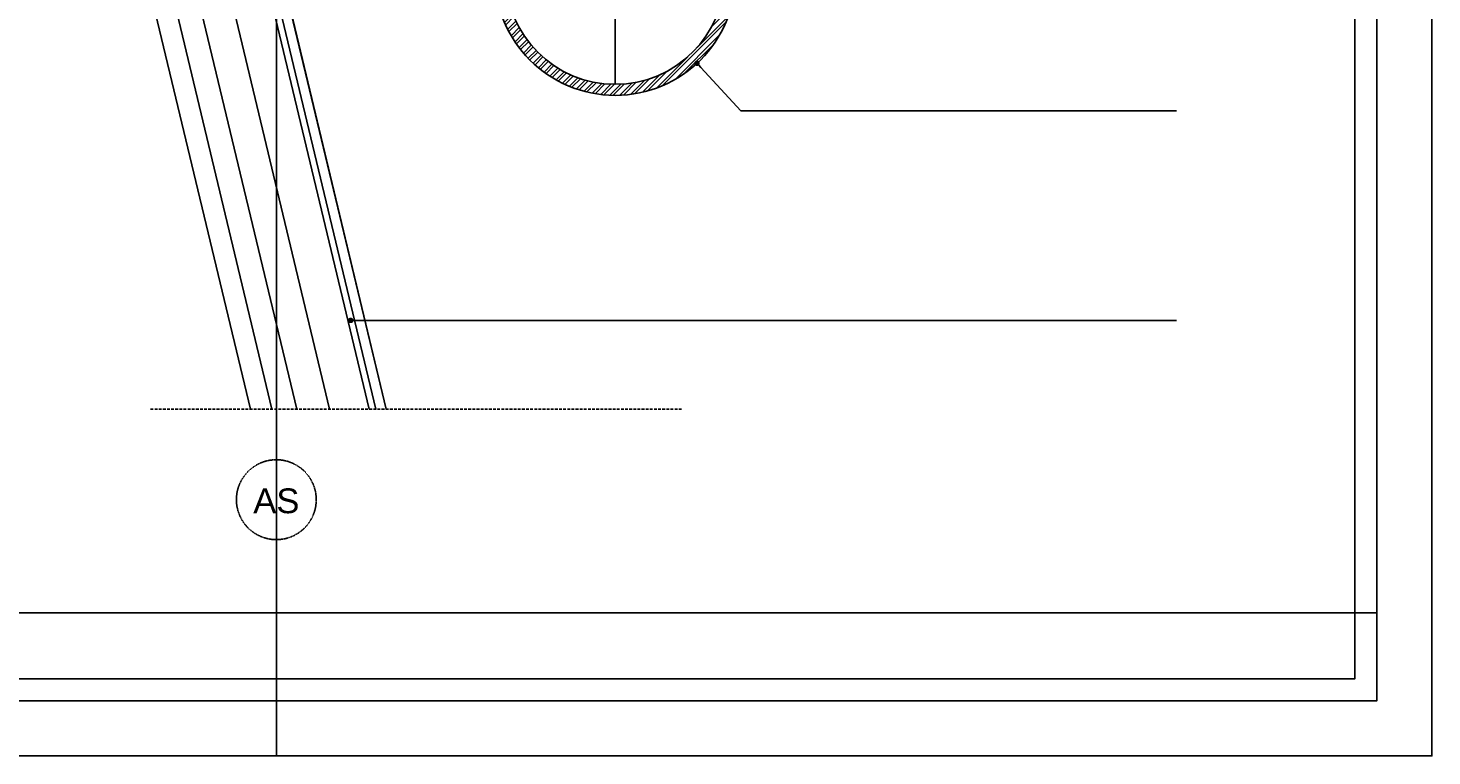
# Model space of a CAD drawing. Header units: metres. Extents: x 135527 to 1530300, y -118103 to -69281.
# Tile 10 of 89: x 151537 to 152813, y -107312 to -106651. Entities that reach past the tile are written whole.
import ezdxf
from ezdxf.enums import TextEntityAlignment as Align

# ---------------------------------------------------------------- set-up
doc = ezdxf.new("R2010")
doc.units = ezdxf.units.M
doc.header["$LTSCALE"] = 0.1
doc.linetypes.add('DASHDOT2', pattern=[12.7, 6.35, -3.175, 0, -3.175])
doc.linetypes.add('HIDDEN', pattern=[0.375, 0.25, -0.125])
doc.layers.get('DEFPOINTS').update_dxf_attribs({"color": 6})
for name, color, linetype in [('0S-aanzicht', 7, 'Continuous'), ('0S-glas', 4, 'Continuous'), ('_01-STRAMIENEN', 8, 'DASHDOT2'), ('_01_Afbreeklijnen', 2, 'HIDDEN'), ('_02Constructie', 2, 'Continuous'), ('_03-PROJECTION', 1, 'Continuous'), ('_09-HATCH', 7, 'Continuous'), ('_11-BLOCKS', 7, 'Continuous')]:
    doc.layers.add(name, color=color, linetype=linetype)
doc.styles.add('NIO 1_100 klein', font='arial.ttf', dxfattribs={"height": 200})
doc.styles.add('NIOstandard', font='arial.ttf')
doc.dimstyles.new('NIO-5-KLEIN', dxfattribs={"dimtxt": 10, "dimasz": 1, "dimexe": 2, "dimexo": 5, "dimgap": 1, "dimtad": 1, "dimdec": 0, "dimzin": 0, "dimdsep": 46, "dimtxsty": 'NIOstandard', "dimblk1": 'MAATSTR', "dimblk2": 'MAATSTR', "dimsah": 1, "dimcen": 0, "dimdle": 1.5, "dimse1": 1, "dimse2": 1, "dimclrd": 7, "dimclre": 256, "dimclrt": 256, "dimazin": 0, "dimtfac": 1, "dimtdec": 0, "dimtofl": 0, "dimtmove": 1, "dimatfit": 2, "dimldrblk": 'MAATSTR', "dimfxl": 1, "dimtvp": 1, "dimtolj": 1, "dimtzin": 0, "dimarcsym": 0})

# ---------------------------------------------------------------- blocks, each defined once
blk = doc.blocks.new('detailkader')
at = {"layer": 'DEFPOINTS'}
for p in [(1067.7, 1426.6), (1067.7, -8.4)]:
    blk.add_line(p, (1067.7, 41.6), dxfattribs=at)
for points in [[(17.7, 1476.6), (2117.7, 1476.6), (2117.7, -8.4), (17.7, -8.4)], [(92.7, 1426.6), (2067.7, 1426.6), (2067.7, 41.6), (92.7, 41.6)], [(112.7, 1406.6), (2047.7, 1406.6), (2047.7, 61.6), (112.7, 61.6)], [(92.7, 121.6), (2067.7, 121.6), (2067.7, 41.6), (92.7, 41.6)]]:
    blk.add_lwpolyline(points, close=True, dxfattribs=at)
at = {"layer": 'DEFPOINTS', "style": 'NIO 1_100 klein'}
blk.add_attdef('DETAILNUMMER', (110.9, 150.7), '', height=50, dxfattribs=at)
blk = doc.blocks.new('buis_219d')
at = {"layer": '_09-HATCH', "ltscale": 3}
h = blk.add_hatch(dxfattribs=at)
h.set_pattern_fill('STEEL', color=256, scale=2, angle=-180, style=0)
h.set_pattern_definition([(225, (-152223.5, 106908), (4.49012806, -4.49012806), []), (225, (-152223.5, 106904.825), (4.49012806, -4.49012806), [])])
edge = h.paths.add_edge_path(flags=17)
edge.add_arc((0, 0), 99.5, 0, 360)
edge = h.paths.add_edge_path()
edge.add_arc((0, 0), 109.5, 0, 360)
at = {"layer": '_02Constructie'}
for radius in [109.5, 99.5]:
    blk.add_circle((0, 0), radius, dxfattribs=at)
at = {"layer": 'DEFPOINTS'}
for points in [[(0, -99.5), (0, 99.5)], [(-99.5, 0), (99.5, 0)]]:
    blk.add_lwpolyline(points, dxfattribs=at)
blk = doc.blocks.new('as')
at = {"layer": '_01-STRAMIENEN', "ltscale": 0.4}
blk.add_circle((0, 1209), 1209, dxfattribs=at)
at = {"layer": '_01-STRAMIENEN', "ltscale": 0.4, "style": 'NIOstandard'}
blk.add_attdef('R01', text='', height=750, dxfattribs=at).set_placement((0, 801), align=Align.CENTER)
blk = doc.blocks.new('MAATSTR')
at = {"linetype": 'Continuous'}
for p, q in [((0, 5), (0, -5)), ((-4.17, 0), (4.17, 0))]:
    blk.add_line(p, q, dxfattribs=at)
at = {"linetype": 'Continuous', "const_width": 1.5}
blk.add_lwpolyline([(-0.75, 0, 1), (0.75, 0, 1)], format="xyb", close=True, dxfattribs=at)

msp = doc.modelspace()

# ---------------------------------------------------------------- linework, layer by layer
at = {"layer": '0S-aanzicht'}
for p, q in [((151862.5, -106997), (151743.7, -106501.1)), ((151631.1, -106546.1), (151739.2, -106997)), ((151758.7, -106997), (151651.4, -106549.5)), ((151781.3, -106997), (151672.8, -106544.4)), ((151766.1, -106594.5), (151862.5, -106997)), ((151717.5, -106606.2), (151811.1, -106997))]:
    msp.add_line(p, q, dxfattribs=at)
at = {"layer": '0S-glas', "color": 2}
msp.add_lwpolyline([(151847.1, -106997), (151748.4, -106584.9), (151754.2, -106583.5), (151853.3, -106997)], dxfattribs=at)
at = {"layer": '_01-STRAMIENEN', "ltscale": 5}
msp.add_line((151762.8, -105959.4), (151762.8, -107043.1), dxfattribs=at)
at = {"layer": '_01_Afbreeklijnen', "ltscale": 100}
msp.add_line((151648.5, -106997), (152132.1, -106997), dxfattribs=at)

# ---------------------------------------------------------------- block references
msp.add_blockref('buis_219d', (152070.7, -106602.6))
at = {"layer": '_11-BLOCKS'}
ref = msp.add_blockref('as', (151762.8, -107115.6), dxfattribs=dict(at, xscale=0.03000000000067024, yscale=0.03000000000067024, zscale=0.03000000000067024, rotation=5.805685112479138e-05))
ref.add_attrib('R01', 'AS', dxfattribs={"ltscale": 0.4, "height": 22.5, "rotation": 0.0001, "style": 'NIOstandard'}).set_placement((151762.8, -107091.6), align=Align.CENTER)
at = {"layer": 'DEFPOINTS'}
msp.add_blockref('detailkader', (150695.1, -107303.6), dxfattribs=at)

# ---------------------------------------------------------------- leaders
at = {"layer": '_03-PROJECTION'}
for points in [[(152145, -106683), (152184.9, -106726.2), (152580.8, -106726.2)], [(151830.4, -106916.5), (152059.8, -106916.5), (152580.8, -106916.5)]]:
    msp.add_leader(points, dimstyle='NIO-5-KLEIN', override={"dimasz": 5, "dimldrblk": 'Dot'}, dxfattribs=at)

doc.saveas('drawing.dxf')
